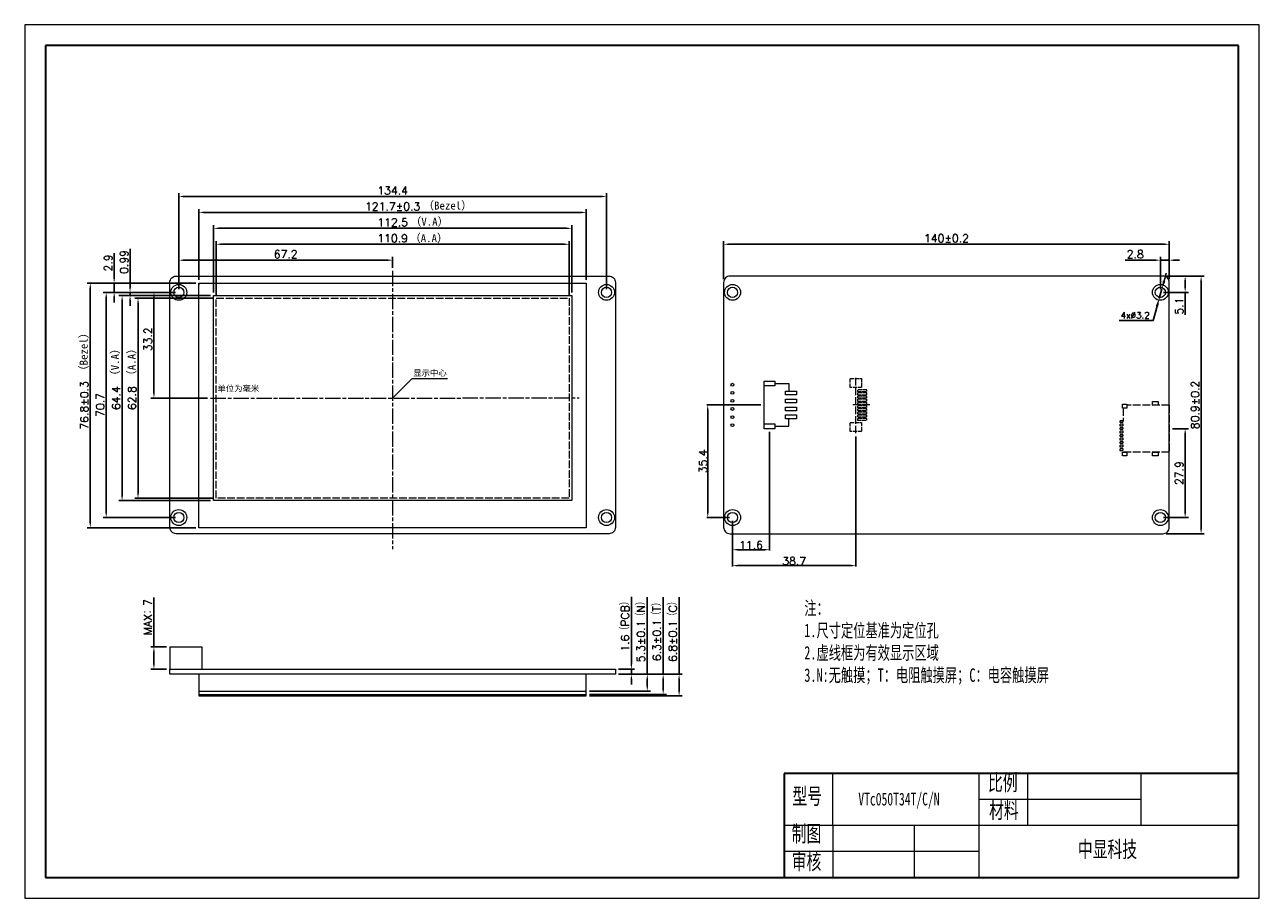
# Model space of a CAD drawing. Header units: millimetres. Extents: x 2074 to 2462, y -3221 to -2947.
import ezdxf

# ---------------------------------------------------------------- set-up
doc = ezdxf.new("R2010")
doc.units = ezdxf.units.MM
doc.header["$LTSCALE"] = 0.2
doc.header["$PDSIZE"] = -5
doc.linetypes.add('ACAD_ISO02W100', pattern=[15, 12, -3])
doc.linetypes.add('ACAD_ISO08W100', pattern=[36, 24, -3, 6, -3])
doc.layers.get('0').update_dxf_attribs({"lineweight": 18})
doc.layers.get('Defpoints').update_dxf_attribs({"lineweight": 18})
for name, color, linetype, lineweight in [('thick', 7, 'Continuous', 30), ('thin', 7, 'Continuous', 18), ('粗实线层', 7, 'Continuous', 35), ('细实线层', 7, 'Continuous', 18), ('虚线', 7, 'ACAD_ISO02W100', 18)]:
    doc.layers.add(name, color=color, linetype=linetype, lineweight=lineweight)
doc.styles.get("Standard").update_dxf_attribs({"font": 'txt.shx', "bigfont": 'gbcbig.shx'})
doc.styles.add('机械字体', font='SimSun.ttf', dxfattribs={"width": 0.67})
doc.dimstyles.new('ISO-25', dxfattribs={"dimtxt": 2.5, "dimasz": 1.6, "dimexe": 1, "dimexo": 1, "dimtad": 1, "dimtoh": 1, "dimdec": 1, "dimdsep": 46, "dimtxsty": 'Standard', "dimcen": 2.5, "dimdle": 3.2, "dimadec": 0, "dimazin": 0, "dimtfac": 1, "dimtdec": 1, "dimtmove": 0, "dimatfit": 3, "dimfxl": 0, "dimarcsym": 0})
doc.dimstyles.new('ISO-25$0', dxfattribs={"dimtxt": 3, "dimasz": 1.5, "dimexe": 0.3, "dimexo": 1, "dimgap": 0.2, "dimtad": 1, "dimzin": 0, "dimdsep": 46, "dimtxsty": 'Standard', "dimcen": 0.5, "dimdle": 3, "dimadec": 0, "dimazin": 0, "dimtfac": 1, "dimtmove": 0, "dimatfit": 3, "dimfxl": 0, "dimtolj": 1, "dimtzin": 0, "dimarcsym": 0})
doc.dimstyles.new('副本 (2)ISO-25', dxfattribs={"dimtxt": 2.5, "dimasz": 1.6, "dimexe": 1, "dimexo": 1, "dimtad": 1, "dimdsep": 46, "dimtxsty": 'Standard', "dimcen": 2.5, "dimdle": 3.2, "dimadec": 0, "dimazin": 0, "dimtfac": 1, "dimtmove": 0, "dimatfit": 3, "dimfxl": 0, "dimtolj": 1, "dimarcsym": 0})
doc.dimstyles.new('副本ISO-25', dxfattribs={"dimtxt": 2.5, "dimasz": 2.5, "dimexe": 1.25, "dimexo": 1, "dimtad": 1, "dimtoh": 1, "dimdsep": 46, "dimtxsty": 'Standard', "dimcen": 2.5, "dimdle": 5, "dimadec": 0, "dimazin": 0, "dimtfac": 1, "dimtmove": 0, "dimatfit": 3, "dimfxl": 0, "dimtolj": 1, "dimarcsym": 0})

# ---------------------------------------------------------------- blocks, each defined once
blk = doc.blocks.new('*X12')
at = {"color": 0, "linetype": 'ByBlock', "lineweight": -2}
for p, q in [((2434.67, -3073.61), (2439.67, -3073.61)), ((2438.67, -3075.21), (2438.67, -3099.91)), ((2431.87, -3101.51), (2439.67, -3101.51))]:
    blk.add_line(p, q, dxfattribs=at)
at = {"color": 0, "linetype": 'ByBlock'}
for points in [[(2438.4, -3075.21), (2438.94, -3075.21), (2438.67, -3073.61)], [(2438.4, -3099.91), (2438.94, -3099.91), (2438.67, -3101.51)]]:
    blk.add_solid(points, dxfattribs=at)
at = {"layer": 'Defpoints', "color": 0, "linetype": 'ByBlock'}
for p in [(2433.67, -3073.61), (2430.87, -3101.51), (2438.67, -3101.51)]:
    blk.add_point(p, dxfattribs=at)
at = {"color": 0, "linetype": 'ByBlock', "lineweight": 0, "insert": (2436.8, -3087.56), "char_height": 2.5, "attachment_point": 5, "rotation": 90}
blk.add_mtext('\\A1;27.9', dxfattribs=at)
blk = doc.blocks.new('*X13')
at = {"color": 0, "linetype": 'ByBlock', "lineweight": -2}
for p, q in [((2432.67, -3025.71), (2444.67, -3025.71)), ((2443.67, -3027.31), (2443.67, -3105.01)), ((2432.67, -3106.61), (2444.67, -3106.61))]:
    blk.add_line(p, q, dxfattribs=at)
at = {"color": 0, "linetype": 'ByBlock'}
for points in [[(2443.4, -3027.31), (2443.94, -3027.31), (2443.67, -3025.71)], [(2443.4, -3105.01), (2443.94, -3105.01), (2443.67, -3106.61)]]:
    blk.add_solid(points, dxfattribs=at)
at = {"layer": 'Defpoints', "color": 0, "linetype": 'ByBlock'}
for p in [(2431.67, -3025.71), (2431.67, -3106.61), (2443.67, -3106.61)]:
    blk.add_point(p, dxfattribs=at)
at = {"color": 0, "linetype": 'ByBlock', "lineweight": 0, "insert": (2441.8, -3066.16), "char_height": 2.5, "attachment_point": 5, "rotation": 90}
blk.add_mtext('\\A1;80.9%%P0.2', dxfattribs=at)
blk = doc.blocks.new('*X14')
at = {"color": 0, "linetype": 'ByBlock', "lineweight": -2}
for p, q in [((2432.67, -3025.71), (2439.67, -3025.71)), ((2438.67, -3027.31), (2438.67, -3029.21)), ((2431.87, -3030.81), (2439.67, -3030.81)), ((2438.67, -3030.81), (2438.67, -3037.83))]:
    blk.add_line(p, q, dxfattribs=at)
at = {"color": 0, "linetype": 'ByBlock'}
for points in [[(2438.4, -3027.31), (2438.94, -3027.31), (2438.67, -3025.71)], [(2438.4, -3029.21), (2438.94, -3029.21), (2438.67, -3030.81)]]:
    blk.add_solid(points, dxfattribs=at)
at = {"layer": 'Defpoints', "color": 0, "linetype": 'ByBlock'}
for p in [(2431.67, -3025.71), (2430.87, -3030.81), (2438.67, -3030.81)]:
    blk.add_point(p, dxfattribs=at)
at = {"color": 0, "linetype": 'ByBlock', "lineweight": 0, "insert": (2436.8, -3035.12), "char_height": 2.5, "attachment_point": 5, "rotation": 90}
blk.add_mtext('\\A1;5.1', dxfattribs=at)
blk = doc.blocks.new('*X15')
at = {"color": 0, "linetype": 'ByBlock', "lineweight": -2}
for p, q in [((2293.67, -3026.71), (2293.67, -3014.71)), ((2295.27, -3015.71), (2432.07, -3015.71)), ((2433.67, -3026.71), (2433.67, -3014.71))]:
    blk.add_line(p, q, dxfattribs=at)
at = {"color": 0, "linetype": 'ByBlock'}
for points in [[(2295.27, -3015.45), (2295.27, -3015.98), (2293.67, -3015.71)], [(2432.07, -3015.45), (2432.07, -3015.98), (2433.67, -3015.71)]]:
    blk.add_solid(points, dxfattribs=at)
at = {"layer": 'Defpoints', "color": 0, "linetype": 'ByBlock'}
for p in [(2433.67, -3015.71), (2293.67, -3027.71), (2433.67, -3027.71)]:
    blk.add_point(p, dxfattribs=at)
at = {"color": 0, "linetype": 'ByBlock', "lineweight": 0, "insert": (2363.67, -3013.84), "char_height": 2.5, "attachment_point": 5}
blk.add_mtext('\\A1;140%%P0.2', dxfattribs=at)
blk = doc.blocks.new('*X16')
at = {"color": 0, "linetype": 'ByBlock', "lineweight": -2}
for p, q in [((2429.27, -3020.71), (2419.86, -3020.71)), ((2430.87, -3029.81), (2430.87, -3019.71)), ((2433.67, -3020.71), (2430.87, -3020.71)), ((2433.67, -3026.71), (2433.67, -3019.71)), ((2435.27, -3020.71), (2436.87, -3020.71))]:
    blk.add_line(p, q, dxfattribs=at)
at = {"color": 0, "linetype": 'ByBlock'}
for points in [[(2429.27, -3020.45), (2429.27, -3020.98), (2430.87, -3020.71)], [(2435.27, -3020.45), (2435.27, -3020.98), (2433.67, -3020.71)]]:
    blk.add_solid(points, dxfattribs=at)
at = {"layer": 'Defpoints', "color": 0, "linetype": 'ByBlock'}
for p in [(2433.67, -3020.71), (2433.67, -3027.71), (2430.87, -3030.81)]:
    blk.add_point(p, dxfattribs=at)
at = {"color": 0, "linetype": 'ByBlock', "lineweight": 0, "insert": (2422.99, -3018.84), "char_height": 2.5, "attachment_point": 5}
blk.add_mtext('\\A1;2.8', dxfattribs=at)
blk = doc.blocks.new('*X17')
at = {"color": 0, "lineweight": -2}
for p, q in [((2432.05, -3027.25), (2432.73, -3024.84)), ((2431.38, -3029.66), (2430.51, -3032.74)), ((2428.58, -3039.62), (2429.84, -3035.14)), ((2417.96, -3039.62), (2428.58, -3039.62))]:
    blk.add_line(p, q, dxfattribs=at)
at = {"color": 0}
for points in [[(2431.65, -3027.14), (2432.45, -3027.36), (2431.38, -3029.66)], [(2429.44, -3035.03), (2430.24, -3035.26), (2430.51, -3032.74)]]:
    blk.add_solid(points, dxfattribs=at)
at = {"layer": 'Defpoints', "color": 0}
for p in [(2430.51, -3032.74), (2431.38, -3029.66)]:
    blk.add_point(p, dxfattribs=at)
at = {"color": 0, "lineweight": 0, "insert": (2422.96, -3037.99), "char_height": 2, "attachment_point": 5}
blk.add_mtext('\\A1;4x%%C3.2', dxfattribs=at)
blk = doc.blocks.new('*X23')
at = {"layer": '粗实线层'}
for p, q in [((-287, 200), (-287, -200)), ((287, 200), (-287, 200)), ((287, -200), (287, 200)), ((-287, -200), (287, -200))]:
    blk.add_line(p, q, dxfattribs=at)
at = {"layer": '细实线层'}
for p, q in [((297, 210), (-297, 210)), ((-297, 210), (-297, -210)), ((297, -210), (297, 210)), ((-297, -210), (297, -210))]:
    blk.add_line(p, q, dxfattribs=at)
blk = doc.blocks.new('10')
at = {"layer": '虚线', "lineweight": 0}
for p, q in [((0, 4.45), (0, -1.49)), ((8.91, 0), (-9.07, 0))]:
    blk.add_line(p, q, dxfattribs=at)
at = {"layer": '虚线', "lineweight": 0, "ltscale": 0.5}
for points in [[(-8.3, 1.8), (-5.5, 1.8), (-5.5, -1.8), (-8.3, -1.8)], [(-4.22, 3.45), (-4.78, 3.45), (-4.78, 0.55), (-4.22, 0.55)], [(-3.22, 3.45), (-3.78, 3.45), (-3.78, 0.55), (-3.22, 0.55)], [(-2.22, 3.45), (-2.78, 3.45), (-2.78, 0.55), (-2.22, 0.55)], [(-1.22, 3.45), (-1.77, 3.45), (-1.77, 0.55), (-1.22, 0.55)], [(-0.22, 3.45), (-0.77, 3.45), (-0.77, 0.55), (-0.22, 0.55)], [(0.78, 3.45), (0.23, 3.45), (0.23, 0.55), (0.78, 0.55)], [(1.78, 3.45), (1.23, 3.45), (1.23, 0.55), (1.78, 0.55)], [(2.78, 3.45), (2.22, 3.45), (2.22, 0.55), (2.78, 0.55)], [(3.78, 3.45), (3.22, 3.45), (3.22, 0.55), (3.78, 0.55)], [(4.78, 3.45), (4.22, 3.45), (4.22, 0.55), (4.78, 0.55)], [(5.5, 1.8), (8.3, 1.8), (8.3, -1.8), (5.5, -1.8)]]:
    blk.add_lwpolyline(points, close=True, dxfattribs=at)
blk = doc.blocks.new('sd')
at = {"layer": '虚线', "lineweight": 0}
for p, q in [((-7.35, 0), (7.35, 0)), ((7.35, 0), (7.35, -14.5)), ((-7.35, 0), (-7.35, -13.25)), ((-6.45, -14.5), (-2.5, -14.5))]:
    blk.add_line(p, q, dxfattribs=at)
at = {"layer": '虚线', "lineweight": 0, "ltscale": 0.1}
for points in [[(-8.52, -3.51), (-7.38, -3.51), (-7.38, -5.29), (-8.52, -5.29)], [(7.38, -3.51), (8.52, -3.51), (8.52, -5.29), (7.38, -5.29)], [(-7.65, -13.35), (-6.45, -13.35), (-6.45, -14.65), (-7.65, -14.65)], [(-2.5, -15.5), (-2, -15.5), (-2, -14.5), (-2.5, -14.5)], [(-1.4, -15.5), (-0.9, -15.5), (-0.9, -14.5), (-1.4, -14.5)], [(-0.3, -15.5), (0.2, -15.5), (0.2, -14.5), (-0.3, -14.5)], [(0.8, -15.5), (1.3, -15.5), (1.3, -14.5), (0.8, -14.5)], [(1.9, -15.5), (2.4, -15.5), (2.4, -14.5), (1.9, -14.5)], [(3, -15.5), (3.5, -15.5), (3.5, -14.5), (3, -14.5)], [(4.1, -15.5), (4.6, -15.5), (4.6, -14.5), (4.1, -14.5)], [(5.2, -15.5), (5.7, -15.5), (5.7, -14.5), (5.2, -14.5)], [(6.3, -15.5), (6.8, -15.5), (6.8, -14.5), (6.3, -14.5)], [(7.35, -13.35), (8.55, -13.35), (8.55, -14.65), (7.35, -14.65)]]:
    blk.add_lwpolyline(points, close=True, dxfattribs=at)
blk = doc.blocks.new('*D29')
at = {"color": 0, "lineweight": -2}
for p, q in [((2308.06, -3074.61), (2308.06, -3111.91)), ((2296.47, -3102.51), (2296.47, -3111.91)), ((2297.97, -3111.61), (2306.56, -3111.61))]:
    blk.add_line(p, q, dxfattribs=at)
at = {"color": 0}
for points in [[(2297.97, -3111.36), (2297.97, -3111.86), (2296.47, -3111.61)], [(2306.56, -3111.36), (2306.56, -3111.86), (2308.06, -3111.61)]]:
    blk.add_solid(points, dxfattribs=at)
at = {"layer": 'Defpoints', "color": 0}
for p in [(2308.06, -3073.61), (2296.47, -3101.51), (2308.06, -3111.61)]:
    blk.add_point(p, dxfattribs=at)
at = {"color": 0, "lineweight": 0, "insert": (2302.27, -3110.16), "char_height": 2.5, "attachment_point": 5}
blk.add_mtext('\\A1;11.6', dxfattribs=at)
blk = doc.blocks.new('*D30')
at = {"color": 0, "lineweight": -2}
for p, q in [((2335.19, -3076.07), (2335.19, -3116.91)), ((2296.47, -3102.51), (2296.47, -3116.91)), ((2297.97, -3116.61), (2333.69, -3116.61))]:
    blk.add_line(p, q, dxfattribs=at)
at = {"color": 0}
for points in [[(2297.97, -3116.36), (2297.97, -3116.86), (2296.47, -3116.61)], [(2333.69, -3116.36), (2333.69, -3116.86), (2335.19, -3116.61)]]:
    blk.add_solid(points, dxfattribs=at)
at = {"layer": 'Defpoints', "color": 0}
for p in [(2335.19, -3075.07), (2296.47, -3101.51), (2335.19, -3116.61)]:
    blk.add_point(p, dxfattribs=at)
at = {"color": 0, "lineweight": 0, "insert": (2315.83, -3115.16), "char_height": 2.5, "attachment_point": 5}
blk.add_mtext('\\A1;38.7', dxfattribs=at)
blk = doc.blocks.new('*D31')
at = {"color": 0, "lineweight": -2}
for p, q in [((2305.34, -3066.16), (2288.37, -3066.16)), ((2288.67, -3100.01), (2288.67, -3067.66)), ((2295.47, -3101.51), (2288.37, -3101.51))]:
    blk.add_line(p, q, dxfattribs=at)
at = {"color": 0}
for points in [[(2288.42, -3067.66), (2288.92, -3067.66), (2288.67, -3066.16)], [(2288.42, -3100.01), (2288.92, -3100.01), (2288.67, -3101.51)]]:
    blk.add_solid(points, dxfattribs=at)
at = {"layer": 'Defpoints', "color": 0}
for p in [(2288.67, -3066.16), (2306.34, -3066.16), (2296.47, -3101.51)]:
    blk.add_point(p, dxfattribs=at)
at = {"color": 0, "lineweight": 0, "insert": (2287.22, -3083.84), "char_height": 2.5, "attachment_point": 5, "rotation": 90}
blk.add_mtext('\\A1;35.4', dxfattribs=at)
blk = doc.blocks.new('*D69')
at = {"color": 0, "linetype": 'ByBlock', "lineweight": -2}
for p, q in [((2107.17, -3029.21), (2107.17, -3017.1)), ((2121.47, -3030.81), (2106.17, -3030.81)), ((2132.42, -3031.81), (2106.17, -3031.81)), ((2107.17, -3031.81), (2107.17, -3030.81)), ((2107.17, -3033.41), (2107.17, -3035.01))]:
    blk.add_line(p, q, dxfattribs=at)
at = {"color": 0, "linetype": 'ByBlock'}
for points in [[(2106.91, -3029.21), (2107.44, -3029.21), (2107.17, -3030.81)], [(2106.91, -3033.41), (2107.44, -3033.41), (2107.17, -3031.81)]]:
    blk.add_solid(points, dxfattribs=at)
at = {"layer": 'Defpoints', "color": 0, "linetype": 'ByBlock'}
for p in [(2107.17, -3030.81), (2122.47, -3030.81), (2133.42, -3031.81)]:
    blk.add_point(p, dxfattribs=at)
at = {"color": 0, "linetype": 'ByBlock', "lineweight": 0, "insert": (2105.3, -3021.26), "char_height": 2.5, "attachment_point": 5, "rotation": 90}
blk.add_mtext('\\A1;0.99', dxfattribs=at)
blk = doc.blocks.new('*D77')
at = {"color": 0, "linetype": 'ByBlock', "lineweight": -2}
for p, q in [((2132.42, -3031.81), (2103.67, -3031.81)), ((2104.67, -3033.41), (2104.67, -3094.61)), ((2132.42, -3096.21), (2103.67, -3096.21))]:
    blk.add_line(p, q, dxfattribs=at)
at = {"color": 0, "linetype": 'ByBlock'}
for points in [[(2104.41, -3033.41), (2104.94, -3033.41), (2104.67, -3031.81)], [(2104.41, -3094.61), (2104.94, -3094.61), (2104.67, -3096.21)]]:
    blk.add_solid(points, dxfattribs=at)
at = {"layer": 'Defpoints', "color": 0, "linetype": 'ByBlock'}
for p in [(2133.42, -3031.81), (2104.67, -3096.21), (2133.42, -3096.21)]:
    blk.add_point(p, dxfattribs=at)
at = {"color": 0, "linetype": 'ByBlock', "lineweight": 0, "insert": (2102.8, -3064.01), "char_height": 2.5, "attachment_point": 5, "rotation": 90}
blk.add_mtext('\\A1;64.4', dxfattribs=at)
blk = doc.blocks.new('*D78')
at = {"color": 0, "linetype": 'ByBlock', "lineweight": -2}
for p, q in [((2133.42, -3030.81), (2133.42, -3009.71)), ((2245.92, -3030.81), (2245.92, -3009.71)), ((2135.02, -3010.71), (2244.32, -3010.71))]:
    blk.add_line(p, q, dxfattribs=at)
at = {"color": 0, "linetype": 'ByBlock'}
for points in [[(2135.02, -3010.45), (2135.02, -3010.98), (2133.42, -3010.71)], [(2244.32, -3010.45), (2244.32, -3010.98), (2245.92, -3010.71)]]:
    blk.add_solid(points, dxfattribs=at)
at = {"layer": 'Defpoints', "color": 0, "linetype": 'ByBlock'}
for p in [(2245.92, -3010.71), (2133.42, -3031.81), (2245.92, -3031.81)]:
    blk.add_point(p, dxfattribs=at)
at = {"color": 0, "linetype": 'ByBlock', "lineweight": 0, "insert": (2189.67, -3008.84), "char_height": 2.5, "attachment_point": 5}
blk.add_mtext('\\A1;112.5', dxfattribs=at)
blk = doc.blocks.new('*D79')
at = {"color": 0, "linetype": 'ByBlock', "lineweight": -2}
for p, q in [((2122.47, -3029.81), (2122.47, -2999.71)), ((2124.07, -3000.71), (2255.27, -3000.71)), ((2256.87, -3029.81), (2256.87, -2999.71))]:
    blk.add_line(p, q, dxfattribs=at)
at = {"color": 0, "linetype": 'ByBlock'}
for points in [[(2124.07, -3000.45), (2124.07, -3000.98), (2122.47, -3000.71)], [(2255.27, -3000.45), (2255.27, -3000.98), (2256.87, -3000.71)]]:
    blk.add_solid(points, dxfattribs=at)
at = {"layer": 'Defpoints', "color": 0, "linetype": 'ByBlock'}
for p in [(2256.87, -3000.71), (2122.47, -3030.81), (2256.87, -3030.81)]:
    blk.add_point(p, dxfattribs=at)
at = {"color": 0, "linetype": 'ByBlock', "lineweight": 0, "insert": (2189.67, -2998.84), "char_height": 2.5, "attachment_point": 5}
blk.add_mtext('\\A1;134.4', dxfattribs=at)
blk = doc.blocks.new('*D80')
at = {"color": 0, "linetype": 'ByBlock', "lineweight": -2}
for p, q in [((2128.82, -3026.91), (2128.82, -3004.71)), ((2130.42, -3005.71), (2248.92, -3005.71)), ((2250.52, -3026.91), (2250.52, -3004.71))]:
    blk.add_line(p, q, dxfattribs=at)
at = {"color": 0, "linetype": 'ByBlock'}
for points in [[(2130.42, -3005.45), (2130.42, -3005.98), (2128.82, -3005.71)], [(2248.92, -3005.45), (2248.92, -3005.98), (2250.52, -3005.71)]]:
    blk.add_solid(points, dxfattribs=at)
at = {"layer": 'Defpoints', "color": 0, "linetype": 'ByBlock'}
for p in [(2250.52, -3005.71), (2128.82, -3027.91), (2250.52, -3027.91)]:
    blk.add_point(p, dxfattribs=at)
at = {"color": 0, "linetype": 'ByBlock', "lineweight": 0, "insert": (2189.67, -3003.84), "char_height": 2.5, "attachment_point": 5}
blk.add_mtext('\\A1;121.7%%P0.3', dxfattribs=at)
blk = doc.blocks.new('*D81')
at = {"color": 0, "linetype": 'ByBlock', "lineweight": -2}
for p, q in [((2279.67, -3150.73), (2279.67, -3126.55)), ((2260.67, -3150.73), (2280.67, -3150.73)), ((2279.67, -3155.93), (2279.67, -3152.33)), ((2251.52, -3157.53), (2280.67, -3157.53))]:
    blk.add_line(p, q, dxfattribs=at)
at = {"color": 0, "linetype": 'ByBlock'}
for points in [[(2279.41, -3152.33), (2279.94, -3152.33), (2279.67, -3150.73)], [(2279.41, -3155.93), (2279.94, -3155.93), (2279.67, -3157.53)]]:
    blk.add_solid(points, dxfattribs=at)
at = {"layer": 'Defpoints', "color": 0, "linetype": 'ByBlock'}
for p in [(2259.67, -3150.73), (2250.52, -3157.53), (2279.67, -3157.53)]:
    blk.add_point(p, dxfattribs=at)
at = {"color": 0, "linetype": 'ByBlock', "lineweight": 0, "insert": (2277.73, -3136.7), "char_height": 2.5, "attachment_point": 5, "rotation": 90}
blk.add_mtext('\\A1;6.8%%P0.1（C）', dxfattribs=at)
blk = doc.blocks.new('*D82')
at = {"color": 0, "linetype": 'ByBlock', "lineweight": -2}
for p, q in [((2274.67, -3150.73), (2274.67, -3126.55)), ((2260.67, -3150.73), (2275.67, -3150.73)), ((2274.67, -3155.43), (2274.67, -3152.33)), ((2251.52, -3157.03), (2275.67, -3157.03))]:
    blk.add_line(p, q, dxfattribs=at)
at = {"color": 0, "linetype": 'ByBlock'}
for points in [[(2274.41, -3152.33), (2274.94, -3152.33), (2274.67, -3150.73)], [(2274.41, -3155.43), (2274.94, -3155.43), (2274.67, -3157.03)]]:
    blk.add_solid(points, dxfattribs=at)
at = {"layer": 'Defpoints', "color": 0, "linetype": 'ByBlock'}
for p in [(2259.67, -3150.73), (2250.52, -3157.03), (2274.67, -3157.03)]:
    blk.add_point(p, dxfattribs=at)
at = {"color": 0, "linetype": 'ByBlock', "lineweight": 0, "insert": (2272.73, -3136.7), "char_height": 2.5, "attachment_point": 5, "rotation": 90}
blk.add_mtext('\\A1;6.3%%P0.1（T）', dxfattribs=at)
blk = doc.blocks.new('*D83')
at = {"color": 0, "linetype": 'ByBlock', "lineweight": -2}
for p, q in [((2269.67, -3150.73), (2269.67, -3126.55)), ((2260.67, -3150.73), (2270.67, -3150.73)), ((2269.67, -3154.43), (2269.67, -3152.33)), ((2251.52, -3156.03), (2270.67, -3156.03))]:
    blk.add_line(p, q, dxfattribs=at)
at = {"color": 0, "linetype": 'ByBlock'}
for points in [[(2269.41, -3152.33), (2269.94, -3152.33), (2269.67, -3150.73)], [(2269.41, -3154.43), (2269.94, -3154.43), (2269.67, -3156.03)]]:
    blk.add_solid(points, dxfattribs=at)
at = {"layer": 'Defpoints', "color": 0, "linetype": 'ByBlock'}
for p in [(2259.67, -3150.73), (2250.52, -3156.03), (2269.67, -3156.03)]:
    blk.add_point(p, dxfattribs=at)
at = {"color": 0, "linetype": 'ByBlock', "lineweight": 0, "insert": (2267.73, -3136.7), "char_height": 2.5, "attachment_point": 5, "rotation": 90}
blk.add_mtext('\\A1;5.3%%P0.1（N）', dxfattribs=at)
blk = doc.blocks.new('*D84')
at = {"color": 0, "linetype": 'ByBlock', "lineweight": -2}
for p, q in [((2114.67, -3142.13), (2114.67, -3126.66)), ((2118.67, -3142.13), (2113.67, -3142.13)), ((2114.67, -3147.53), (2114.67, -3143.73)), ((2118.67, -3149.13), (2113.67, -3149.13))]:
    blk.add_line(p, q, dxfattribs=at)
at = {"color": 0, "linetype": 'ByBlock'}
for points in [[(2114.41, -3143.73), (2114.94, -3143.73), (2114.67, -3142.13)], [(2114.41, -3147.53), (2114.94, -3147.53), (2114.67, -3149.13)]]:
    blk.add_solid(points, dxfattribs=at)
at = {"layer": 'Defpoints', "color": 0, "linetype": 'ByBlock'}
for p in [(2119.67, -3142.13), (2114.67, -3149.13), (2119.67, -3149.13)]:
    blk.add_point(p, dxfattribs=at)
at = {"color": 0, "linetype": 'ByBlock', "lineweight": 0, "insert": (2112.73, -3132.78), "char_height": 2.5, "attachment_point": 5, "rotation": 90}
blk.add_mtext('\\A1;MAX：7', dxfattribs=at)
blk = doc.blocks.new('*D60')
at = {"color": 0, "linetype": 'ByBlock', "lineweight": -2}
for p, q in [((2264.67, -3147.53), (2264.67, -3126.37)), ((2260.67, -3149.13), (2265.67, -3149.13)), ((2264.67, -3150.73), (2264.67, -3149.13)), ((2260.67, -3150.73), (2265.67, -3150.73)), ((2264.67, -3152.33), (2264.67, -3153.93))]:
    blk.add_line(p, q, dxfattribs=at)
at = {"color": 0, "linetype": 'ByBlock'}
for points in [[(2264.41, -3147.53), (2264.94, -3147.53), (2264.67, -3149.13)], [(2264.41, -3152.33), (2264.94, -3152.33), (2264.67, -3150.73)]]:
    blk.add_solid(points, dxfattribs=at)
at = {"layer": 'Defpoints', "color": 0, "linetype": 'ByBlock'}
for p in [(2259.67, -3149.13), (2259.67, -3150.73), (2264.67, -3150.73)]:
    blk.add_point(p, dxfattribs=at)
at = {"color": 0, "linetype": 'ByBlock', "lineweight": 0, "insert": (2262.73, -3135.07), "char_height": 2.5, "attachment_point": 5, "rotation": 90}
blk.add_mtext('\\A1;1.6（PCB）', dxfattribs=at)
blk = doc.blocks.new('*D61')
at = {"color": 0, "linetype": 'ByBlock', "lineweight": -2}
for p, q in [((2122.47, -3029.81), (2122.47, -3019.71)), ((2188.07, -3020.71), (2124.07, -3020.71)), ((2189.67, -3023.08), (2189.67, -3019.71))]:
    blk.add_line(p, q, dxfattribs=at)
at = {"color": 0, "linetype": 'ByBlock'}
for points in [[(2124.07, -3020.45), (2124.07, -3020.98), (2122.47, -3020.71)], [(2188.07, -3020.45), (2188.07, -3020.98), (2189.67, -3020.71)]]:
    blk.add_solid(points, dxfattribs=at)
at = {"layer": 'Defpoints', "color": 0, "linetype": 'ByBlock'}
for p in [(2122.47, -3020.71), (2189.67, -3024.08), (2122.47, -3030.81)]:
    blk.add_point(p, dxfattribs=at)
at = {"color": 0, "linetype": 'ByBlock', "lineweight": 0, "insert": (2156.07, -3018.84), "char_height": 2.5, "attachment_point": 5}
blk.add_mtext('\\A1;67.2', dxfattribs=at)
blk = doc.blocks.new('*D62')
at = {"color": 0, "linetype": 'ByBlock', "lineweight": -2}
for p, q in [((2121.47, -3030.81), (2113.67, -3030.81)), ((2114.67, -3032.41), (2114.67, -3062.41)), ((2131.47, -3064.01), (2113.67, -3064.01))]:
    blk.add_line(p, q, dxfattribs=at)
at = {"color": 0, "linetype": 'ByBlock'}
for points in [[(2114.41, -3032.41), (2114.94, -3032.41), (2114.67, -3030.81)], [(2114.41, -3062.41), (2114.94, -3062.41), (2114.67, -3064.01)]]:
    blk.add_solid(points, dxfattribs=at)
at = {"layer": 'Defpoints', "color": 0, "linetype": 'ByBlock'}
for p in [(2122.47, -3030.81), (2114.67, -3064.01), (2132.47, -3064.01)]:
    blk.add_point(p, dxfattribs=at)
at = {"color": 0, "linetype": 'ByBlock', "lineweight": 0, "insert": (2112.8, -3045.54), "char_height": 2.5, "attachment_point": 5, "rotation": 90}
blk.add_mtext('\\A1;33.2', dxfattribs=at)
blk = doc.blocks.new('*D63')
at = {"color": 0, "linetype": 'ByBlock', "lineweight": -2}
for p, q in [((2134.22, -3031.61), (2134.22, -3014.71)), ((2135.82, -3015.71), (2243.52, -3015.71)), ((2245.12, -3031.61), (2245.12, -3014.71))]:
    blk.add_line(p, q, dxfattribs=at)
at = {"color": 0, "linetype": 'ByBlock'}
for points in [[(2135.82, -3015.45), (2135.82, -3015.98), (2134.22, -3015.71)], [(2243.52, -3015.45), (2243.52, -3015.98), (2245.12, -3015.71)]]:
    blk.add_solid(points, dxfattribs=at)
at = {"layer": 'Defpoints', "color": 0, "linetype": 'ByBlock'}
for p in [(2245.12, -3015.71), (2134.22, -3032.61), (2245.12, -3032.61)]:
    blk.add_point(p, dxfattribs=at)
at = {"color": 0, "linetype": 'ByBlock', "lineweight": 0, "insert": (2189.67, -3013.84), "char_height": 2.5, "attachment_point": 5}
blk.add_mtext('\\A1;110.9', dxfattribs=at)
blk = doc.blocks.new('*D64')
at = {"color": 0, "linetype": 'ByBlock', "lineweight": -2}
for p, q in [((2133.22, -3032.61), (2108.67, -3032.61)), ((2109.67, -3034.21), (2109.67, -3093.81)), ((2133.22, -3095.41), (2108.67, -3095.41))]:
    blk.add_line(p, q, dxfattribs=at)
at = {"color": 0, "linetype": 'ByBlock'}
for points in [[(2109.41, -3034.21), (2109.94, -3034.21), (2109.67, -3032.61)], [(2109.41, -3093.81), (2109.94, -3093.81), (2109.67, -3095.41)]]:
    blk.add_solid(points, dxfattribs=at)
at = {"layer": 'Defpoints', "color": 0, "linetype": 'ByBlock'}
for p in [(2134.22, -3032.61), (2109.67, -3095.41), (2134.22, -3095.41)]:
    blk.add_point(p, dxfattribs=at)
at = {"color": 0, "linetype": 'ByBlock', "lineweight": 0, "insert": (2107.8, -3064.01), "char_height": 2.5, "attachment_point": 5, "rotation": 90}
blk.add_mtext('\\A1;62.8', dxfattribs=at)
blk = doc.blocks.new('*D65')
at = {"color": 0, "linetype": 'ByBlock', "lineweight": -2}
for p, q in [((2102.17, -3026.31), (2102.17, -3018.46)), ((2127.82, -3027.91), (2101.17, -3027.91)), ((2102.17, -3030.81), (2102.17, -3027.91)), ((2121.47, -3030.81), (2101.17, -3030.81)), ((2102.17, -3032.41), (2102.17, -3034.01))]:
    blk.add_line(p, q, dxfattribs=at)
at = {"color": 0, "linetype": 'ByBlock'}
for points in [[(2101.91, -3026.31), (2102.44, -3026.31), (2102.17, -3027.91)], [(2101.91, -3032.41), (2102.44, -3032.41), (2102.17, -3030.81)]]:
    blk.add_solid(points, dxfattribs=at)
at = {"layer": 'Defpoints', "color": 0, "linetype": 'ByBlock'}
for p in [(2128.82, -3027.91), (2102.17, -3030.81), (2122.47, -3030.81)]:
    blk.add_point(p, dxfattribs=at)
at = {"color": 0, "linetype": 'ByBlock', "lineweight": 0, "insert": (2100.3, -3021.59), "char_height": 2.5, "attachment_point": 5, "rotation": 90}
blk.add_mtext('\\A1;2.9', dxfattribs=at)
blk = doc.blocks.new('*D66')
at = {"color": 0, "linetype": 'ByBlock', "lineweight": -2}
for p, q in [((2121.47, -3030.81), (2098.67, -3030.81)), ((2099.67, -3032.41), (2099.67, -3099.91)), ((2121.47, -3101.51), (2098.67, -3101.51))]:
    blk.add_line(p, q, dxfattribs=at)
at = {"color": 0, "linetype": 'ByBlock'}
for points in [[(2099.41, -3032.41), (2099.94, -3032.41), (2099.67, -3030.81)], [(2099.41, -3099.91), (2099.94, -3099.91), (2099.67, -3101.51)]]:
    blk.add_solid(points, dxfattribs=at)
at = {"layer": 'Defpoints', "color": 0, "linetype": 'ByBlock'}
for p in [(2122.47, -3030.81), (2099.67, -3101.51), (2122.47, -3101.51)]:
    blk.add_point(p, dxfattribs=at)
at = {"color": 0, "linetype": 'ByBlock', "lineweight": 0, "insert": (2097.8, -3066.16), "char_height": 2.5, "attachment_point": 5, "rotation": 90}
blk.add_mtext('\\A1;70.7', dxfattribs=at)
blk = doc.blocks.new('*D67')
at = {"color": 0, "linetype": 'ByBlock', "lineweight": -2}
for p, q in [((2127.82, -3027.91), (2093.67, -3027.91)), ((2094.67, -3029.51), (2094.67, -3103.11)), ((2127.82, -3104.71), (2093.67, -3104.71))]:
    blk.add_line(p, q, dxfattribs=at)
at = {"color": 0, "linetype": 'ByBlock'}
for points in [[(2094.41, -3029.51), (2094.94, -3029.51), (2094.67, -3027.91)], [(2094.41, -3103.11), (2094.94, -3103.11), (2094.67, -3104.71)]]:
    blk.add_solid(points, dxfattribs=at)
at = {"layer": 'Defpoints', "color": 0, "linetype": 'ByBlock'}
for p in [(2128.82, -3027.91), (2094.67, -3104.71), (2128.82, -3104.71)]:
    blk.add_point(p, dxfattribs=at)
at = {"color": 0, "linetype": 'ByBlock', "lineweight": 0, "insert": (2092.8, -3066.31), "char_height": 2.5, "attachment_point": 5, "rotation": 90}
blk.add_mtext('\\A1;76.8%%P0.3', dxfattribs=at)

msp = doc.modelspace()

# ---------------------------------------------------------------- linework, layer by layer
at = {"linetype": 'ACAD_ISO08W100', "lineweight": 0}
for p, q in [((2189.674, -3024.076), (2189.674, -3111.418)), ((2132.465, -3064.009), (2248.251, -3063.968))]:
    msp.add_line(p, q, dxfattribs=at)
at = {"lineweight": 0}
for p, q in [((2128.824, -3027.913), (2128.824, -3028.413)), ((2189.674, -3064.008), (2195.839, -3057.85)), ((2195.839, -3057.85), (2206.916, -3057.85)), ((2306.336, -3060.213), (2306.336, -3072.113)), ((2309.761, -3059.463), (2314.188, -3059.463)), ((2314.188, -3059.463), (2314.188, -3061.813)), ((2314.148, -3072.863), (2314.148, -3070.513)), ((2309.761, -3072.863), (2314.148, -3072.863)), ((2250.524, -3104.713), (2246.324, -3104.713)), ((2119.674, -3142.127), (2119.674, -3149.127)), ((2119.674, -3142.127), (2129.674, -3142.127)), ((2129.674, -3142.127), (2129.674, -3149.127)), ((2119.674, -3150.727), (2119.674, -3149.127)), ((2119.674, -3149.127), (2259.674, -3149.127)), ((2259.674, -3149.127), (2259.674, -3150.727)), ((2259.674, -3150.727), (2119.674, -3150.727)), ((2128.824, -3150.727), (2128.824, -3156.027)), ((2250.524, -3156.027), (2250.524, -3150.727)), ((2128.824, -3156.027), (2128.824, -3157.527)), ((2128.824, -3156.027), (2128.824, -3157.027)), ((2128.824, -3156.027), (2250.524, -3156.027)), ((2128.824, -3157.027), (2250.524, -3157.027)), ((2250.524, -3157.027), (2250.524, -3156.027)), ((2250.524, -3157.527), (2250.524, -3157.027)), ((2128.824, -3157.527), (2250.524, -3157.527)), ((2328.008, -3198.213), (2328.008, -3181.903))]:
    msp.add_line(p, q, dxfattribs=at)
for p in [(2312.717, -3181.903), (2147.623, -3214.524)]:
    msp.add_line(p, (2312.717, -3214.524))
for points in [[(2121.674, -3025.713), (2257.674, -3025.713, -0.4142136), (2259.674, -3027.713), (2259.674, -3104.613, -0.4142136), (2257.674, -3106.613), (2121.674, -3106.613, -0.4142136), (2119.674, -3104.613), (2119.674, -3027.713, -0.4142136)], [(2431.671, -3025.713), (2295.671, -3025.713, 0.4142136), (2293.671, -3027.713), (2293.671, -3104.613, 0.4142136), (2295.671, -3106.613), (2431.671, -3106.613, 0.4142136), (2433.671, -3104.613), (2433.671, -3027.713, 0.4142136)]]:
    msp.add_lwpolyline(points, format="xyb", close=True, dxfattribs=at)
for points in [[(2128.824, -3027.913), (2250.524, -3027.913), (2250.524, -3104.713), (2128.824, -3104.713)], [(2245.924, -3096.208), (2133.424, -3096.208), (2133.424, -3031.808), (2245.924, -3031.808)], [(2306.361, -3058.713), (2309.761, -3058.713), (2309.761, -3060.213), (2306.361, -3060.213)], [(2313.061, -3061.813), (2316.561, -3061.813), (2316.561, -3063.013), (2313.061, -3063.013)], [(2313.061, -3064.313), (2316.561, -3064.313), (2316.561, -3065.513), (2313.061, -3065.513)], [(2313.061, -3066.813), (2316.561, -3066.813), (2316.561, -3068.013), (2313.061, -3068.013)], [(2306.361, -3072.113), (2309.761, -3072.113), (2309.761, -3073.613), (2306.361, -3073.613)], [(2313.061, -3069.313), (2316.561, -3069.313), (2316.561, -3070.513), (2313.061, -3070.513)]]:
    msp.add_lwpolyline(points, close=True, dxfattribs=at)
at = {"color": 1, "linetype": 'ACAD_ISO02W100', "lineweight": 0}
msp.add_lwpolyline([(2134.224, -3032.608), (2245.124, -3032.608), (2245.124, -3095.408), (2134.224, -3095.408)], close=True, dxfattribs=at)
at = {"lineweight": 0}
for centre, radius in [((2122.474, -3030.813), 2.5), ((2122.474, -3030.813), 1.6), ((2256.874, -3030.813), 2.5), ((2256.874, -3030.813), 1.6), ((2296.471, -3030.813), 2.5), ((2296.471, -3030.813), 1.6), ((2430.871, -3030.813), 2.5), ((2430.871, -3030.813), 1.6), ((2122.474, -3101.513), 2.5), ((2256.874, -3101.513), 2.5), ((2296.471, -3101.513), 2.5), ((2430.871, -3101.513), 2.5), ((2122.474, -3101.513), 1.6), ((2256.874, -3101.513), 1.6), ((2296.471, -3101.513), 1.6), ((2430.871, -3101.513), 1.6)]:
    msp.add_circle(centre, radius, dxfattribs=at)
at = {"linetype": 'Continuous', "lineweight": 0}
for centre, radius in [((2296.421, -3059.813), 0.445), ((2296.421, -3062.353), 0.444), ((2296.421, -3064.893), 0.444), ((2296.421, -3067.433), 0.445), ((2296.421, -3069.973), 0.445), ((2296.421, -3072.513), 0.444)]:
    msp.add_circle(centre, radius, dxfattribs=at)
at = {"layer": 'thick'}
for p, q in [((2455.435, -3181.903), (2312.717, -3181.903)), ((2312.717, -3181.903), (2312.717, -3214.524)), ((2312.717, -3181.903), (2312.717, -3214.524)), ((2455.435, -3214.524), (2455.435, -3181.903)), ((2312.717, -3214.524), (2455.435, -3214.524))]:
    msp.add_line(p, q, dxfattribs=at)
at = {"layer": 'thin'}
for p, q in [((2373.882, -3181.903), (2373.882, -3214.524)), ((2389.173, -3181.903), (2389.173, -3198.213)), ((2424.853, -3198.213), (2424.853, -3181.903)), ((2424.853, -3190.058), (2373.882, -3190.058)), ((2455.435, -3198.213), (2312.717, -3198.213)), ((2328.008, -3198.213), (2328.008, -3214.524)), ((2353.494, -3198.213), (2353.494, -3214.524)), ((2373.882, -3206.368), (2312.717, -3206.368))]:
    msp.add_line(p, q, dxfattribs=at)

# ---------------------------------------------------------------- block references
at = {"lineweight": 0, "rotation": 270}
msp.add_blockref('10', (2335.191, -3066.163), dxfattribs=at)
at = {"layer": '粗实线层', "lineweight": 0, "xscale": 0.6530298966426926, "yscale": 0.6530298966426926, "zscale": 0.6530298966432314}
msp.add_blockref('*X23', (2268.016, -3083.918), dxfattribs=at)
at = {"layer": '虚线', "lineweight": 0, "rotation": 270}
msp.add_blockref('sd', (2433.671, -3073.613), dxfattribs=at)

# ---------------------------------------------------------------- texts
at = {"color": 0, "linetype": 'ByBlock', "lineweight": 0, "char_height": 2.5, "attachment_point": 1}
for s, insert, width in [('{\\fSimSun|b0|i0|c134|p49;（Bezel）}', (2199.272, -3002.313), 16.30181), ('{\\fSimSun|b0|i0|c134|p49;（V.A）}', (2195.282, -3007.367), 17.30909), ('{\\fSimSun|b0|i0|c134|p49;\\C1;（A.A）}', (2195.091, -3012.549), 16.30181)]:
    msp.add_mtext(s, dxfattribs=dict(at, insert=insert, width=width))
at = {"color": 0, "linetype": 'ByBlock', "lineweight": 0, "char_height": 2.5, "attachment_point": 1, "rotation": 90}
for s, insert, width in [('{\\fSimSun|b0|i0|c134|p49;（Bezel）}', (2091.354, -3057.141), 16.39388), ('{\\fSimSun|b0|i0|c134|p49;（V.A）}', (2101.2, -3058.694), 18.40506)]:
    msp.add_mtext(s, dxfattribs=dict(at, insert=insert, width=width))
at = {"color": 1, "linetype": 'ByBlock', "lineweight": 0, "insert": (2106.409, -3058.661), "char_height": 2.5, "width": 16.39388, "attachment_point": 1, "rotation": 90}
msp.add_mtext('{\\fSimSun|b0|i0|c134|p49;（A.A）}', dxfattribs=at)
at = {"lineweight": 0, "char_height": 1.875, "attachment_point": 1}
for s, insert, width in [('{\\fSimSun|b0|i0|c134|p49;显示中心}', (2196.156, -3055.185), 16.30181), ('{\\fSimSun|b0|i0|c134|p49;单位为毫米}', (2134.628, -3060.069), 35.99924)]:
    msp.add_mtext(s, dxfattribs=dict(at, insert=insert, width=width))
at = {"layer": 'thick', "lineweight": 5, "insert": (2319.006, -3127.847), "char_height": 4.20508, "width": 100.81332, "attachment_point": 1, "style": '机械字体'}
msp.add_mtext('注：\\P1.尺寸定位基准为定位孔\\P2.虚线框为有效显示区域\\P3.N:无触摸；T：电阻触摸屏；C：电容触摸屏', dxfattribs=at)
at = {"layer": 'thick', "attachment_point": 1, "style": '机械字体'}
for s, insert, char_height, width in [('比例', (2376.719, -3182.141), 5.0971, 12.94837), ('型号', (2315.287, -3186.428), 5.0971, 12.94837), ('VTc050T34T/C/N', (2335.984, -3187.904), 4, 32.20467), ('材料', (2377.054, -3190.847), 5.0971, 12.94837), ('制图', (2315.06, -3198.213), 5.0971, 12.94837), ('中显科技', (2404.949, -3203.111), 5.0971, 28.36201), ('审核', (2315.06, -3206.919), 5.0971, 12.94837)]:
    msp.add_mtext(s, dxfattribs=dict(at, insert=insert, char_height=char_height, width=width))

# ---------------------------------------------------------------- dimensions: what is measured, and where the dimension line sits
at = {"color": 0, "linetype": 'ByBlock', "lineweight": 0}
for base, p1, p2, picture, middle in [((2256.874, -3000.713), (2122.474, -3030.813), (2256.874, -3030.813), '*D79', (2189.674, -3000.713)), ((2245.924, -3010.713), (2133.424, -3031.808), (2245.924, -3031.808), '*D78', (2189.674, -3010.713)), ((2122.474, -3020.713), (2189.674, -3024.076), (2122.474, -3030.813), '*D61', (2156.074, -3020.713))]:
    dim = msp.add_linear_dim(base=base, p1=p1, p2=p2, dimstyle='ISO-25', override={"dimsah": 1, "dimtolj": 1, "dimtzin": 8}, dxfattribs=at)
    dim.commit()
    dim.dimension.update_dxf_attribs({"geometry": picture, "text_midpoint": middle, "dimtype": 160})
dim = msp.add_linear_dim(base=(2250.524, -3005.713), p1=(2128.824, -3027.913), p2=(2250.524, -3027.913), text='121.7%%P0.3', dimstyle='ISO-25', override={"dimsah": 1, "dimtolj": 1}, dxfattribs=at)
dim.commit()
dim.dimension.update_dxf_attribs({"geometry": '*D80', "text_midpoint": (2189.674, -3005.713), "dimtype": 160})
at = {"color": 1, "linetype": 'ByBlock', "lineweight": 0}
dim = msp.add_linear_dim(base=(2245.124, -3015.713), p1=(2134.224, -3032.608), p2=(2245.124, -3032.608), dimstyle='ISO-25', override={"dimsah": 1, "dimtolj": 1, "dimtzin": 8}, dxfattribs=at)
dim.commit()
dim.dimension.update_dxf_attribs({"geometry": '*D63', "text_midpoint": (2189.674, -3015.713), "dimtype": 160})
at = {"linetype": 'ByBlock', "lineweight": 0}
dim = msp.add_linear_dim(base=(2433.671, -3015.713), p1=(2293.671, -3027.713), p2=(2433.671, -3027.713), text='140%%P0.2', dimstyle='ISO-25', override={"dimsah": 1, "dimtolj": 1}, dxfattribs=at)
dim.commit()
dim.dimension.update_dxf_attribs({"geometry": '*X15', "text_midpoint": (2363.671, -3015.713), "dimtype": 160})
at = {"color": 0, "linetype": 'ByBlock', "lineweight": 0}
for base, p1, p2, dimstyle, override, picture, middle in [((2107.174223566, -3030.813220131), (2133.424223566, -3031.808220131), (2122.474223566, -3030.813220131), '副本 (2)ISO-25', {"dimsah": 1, "dimtzin": 8}, '*D69', (2107.174223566, -3021.263220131)), ((2102.174, -3030.813), (2128.824, -3027.913), (2122.474, -3030.813), '副本 (2)ISO-25', {"dimsah": 1, "dimtzin": 8}, '*D65', (2102.174, -3021.588)), ((2099.674, -3101.513), (2122.474, -3030.813), (2122.474, -3101.513), 'ISO-25', {"dimsah": 1, "dimtolj": 1, "dimtzin": 8}, '*D66', (2099.674, -3066.163)), ((2104.674, -3096.208), (2133.424, -3031.808), (2133.424, -3096.208), 'ISO-25', {"dimsah": 1, "dimtolj": 1, "dimtzin": 8}, '*D77', (2104.674, -3064.008)), ((2114.674, -3064.009), (2122.474, -3030.813), (2132.465, -3064.009), 'ISO-25', {"dimsah": 1, "dimtolj": 1, "dimtzin": 8}, '*D62', (2114.674, -3045.536))]:
    dim = msp.add_linear_dim(base=base, p1=p1, p2=p2, angle=90, dimstyle=dimstyle, override=override, dxfattribs=at)
    dim.commit()
    dim.dimension.update_dxf_attribs({"geometry": picture, "text_midpoint": middle, "dimtype": 160})
at = {"linetype": 'ByBlock', "lineweight": 0}
dim = msp.add_linear_dim(base=(2433.671, -3020.713), p1=(2430.871, -3030.813), p2=(2433.671, -3027.713), dimstyle='副本 (2)ISO-25', override={"dimsah": 1, "dimtzin": 8}, dxfattribs=at)
dim.commit()
dim.dimension.update_dxf_attribs({"geometry": '*X16', "text_midpoint": (2422.987, -3020.713), "dimtype": 160})
at = {"lineweight": 0, "ltscale": 0.5}
dim = msp.add_diameter_dim_2p(p1=(2431.377, -3029.656), p2=(2430.513, -3032.737), text='4x%%C3.2', dimstyle='副本ISO-25', override={"dimtxt": 2, "dimpost": '%%C<>', "dimsah": 1}, dxfattribs=at)
dim.commit()
dim.dimension.update_dxf_attribs({"geometry": '*X17', "text_midpoint": (2422.96, -3039.615), "dimtype": 163})
at = {"color": 0, "linetype": 'ByBlock', "lineweight": 0}
for base, p1, p2, text, dimstyle, override, picture, middle in [((2094.674, -3104.713), (2128.824, -3027.913), (2128.824, -3104.713), '76.8%%P0.3', 'ISO-25', {"dimsah": 1, "dimtolj": 1}, '*D67', (2094.674, -3066.313)), ((2114.674, -3149.127), (2119.674, -3142.127), (2119.674, -3149.127), 'MAX：7', '副本 (2)ISO-25', {"dimsah": 1}, '*D84', (2114.674, -3132.782))]:
    dim = msp.add_linear_dim(base=base, p1=p1, p2=p2, angle=90, text=text, dimstyle=dimstyle, override=override, dxfattribs=at)
    dim.commit()
    dim.dimension.update_dxf_attribs({"geometry": picture, "text_midpoint": middle, "dimtype": 160})
at = {"linetype": 'ByBlock', "lineweight": 0}
dim = msp.add_linear_dim(base=(2438.671, -3030.813), p1=(2431.671, -3025.713), p2=(2430.871, -3030.813), angle=90, dimstyle='副本 (2)ISO-25', override={"dimsah": 1, "dimtzin": 8}, dxfattribs=at)
dim.commit()
dim.dimension.update_dxf_attribs({"geometry": '*X14', "text_midpoint": (2436.796, -3035.122)})
dim = msp.add_linear_dim(base=(2443.671, -3106.613), p1=(2431.671, -3025.713), p2=(2431.671, -3106.613), angle=90, text='80.9%%P0.2', dimstyle='ISO-25', override={"dimsah": 1, "dimtolj": 1}, dxfattribs=at)
dim.commit()
dim.dimension.update_dxf_attribs({"geometry": '*X13', "text_midpoint": (2443.671, -3066.163), "dimtype": 160})
at = {"color": 1, "linetype": 'ByBlock', "lineweight": 0}
dim = msp.add_linear_dim(base=(2109.674, -3095.408), p1=(2134.224, -3032.608), p2=(2134.224, -3095.408), angle=90, dimstyle='ISO-25', override={"dimsah": 1, "dimtolj": 1, "dimtzin": 8}, dxfattribs=at)
dim.commit()
dim.dimension.update_dxf_attribs({"geometry": '*D64', "text_midpoint": (2109.674, -3064.008), "dimtype": 160})
at = {"lineweight": 0}
dim = msp.add_linear_dim(base=(2288.671, -3066.163), p1=(2296.471, -3101.513), p2=(2306.336, -3066.163), angle=90, text='35.4', dimstyle='ISO-25$0', override={"dimtxt": 2.5}, dxfattribs=at)
dim.commit()
dim.dimension.update_dxf_attribs({"geometry": '*D31', "text_midpoint": (2287.221, -3083.838)})
for base, p2, text, picture, middle in [((2308.061, -3111.613), (2308.061, -3073.613), '11.6', '*D29', (2302.266, -3110.163)), ((2335.191, -3116.613), (2335.191, -3075.073), '38.7', '*D30', (2315.831, -3115.163))]:
    dim = msp.add_linear_dim(base=base, p1=(2296.471, -3101.513), p2=p2, text=text, dimstyle='ISO-25$0', override={"dimtxt": 2.5}, dxfattribs=at)
    dim.commit()
    dim.dimension.update_dxf_attribs({"geometry": picture, "text_midpoint": middle})
at = {"linetype": 'ByBlock', "lineweight": 0}
dim = msp.add_linear_dim(base=(2438.671, -3101.513), p1=(2433.671, -3073.613), p2=(2430.871, -3101.513), angle=90, dimstyle='ISO-25', override={"dimsah": 1, "dimtolj": 1, "dimtzin": 8}, dxfattribs=at)
dim.commit()
dim.dimension.update_dxf_attribs({"geometry": '*X12', "text_midpoint": (2438.671, -3087.563), "dimtype": 160})
at = {"color": 0, "linetype": 'ByBlock', "lineweight": 0, "ltscale": 0.5}
for base, p1, p2, text, picture, middle in [((2269.674, -3156.027), (2259.674, -3150.727), (2250.524, -3156.027), '5.3%%P0.1（N）', '*D83', (2269.674, -3136.702)), ((2279.674, -3157.527), (2259.674, -3150.727), (2250.524, -3157.527), '6.8%%P0.1（C）', '*D81', (2279.674, -3136.702)), ((2274.674, -3157.027), (2259.674, -3150.727), (2250.524, -3157.027), '6.3%%P0.1（T）', '*D82', (2274.674, -3136.702)), ((2264.674, -3150.727), (2259.674, -3149.127), (2259.674, -3150.727), '1.6（PCB）', '*D60', (2264.674, -3135.065))]:
    dim = msp.add_linear_dim(base=base, p1=p1, p2=p2, angle=90, text=text, dimstyle='副本 (2)ISO-25', override={"dimsah": 1}, dxfattribs=at)
    dim.commit()
    dim.dimension.update_dxf_attribs({"geometry": picture, "text_midpoint": middle, "dimtype": 160})

doc.saveas('drawing.dxf')
